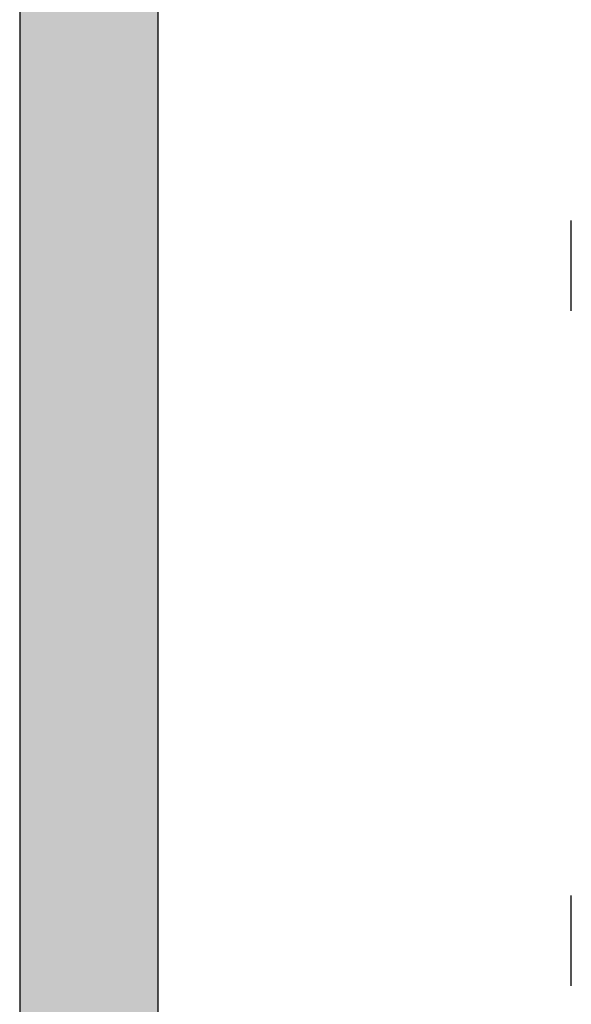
# Model space of a CAD drawing. Header units: metres. Extents: x -1 to 430, y -6 to 34.
# Tile 3 of 15: x 391.15 to 394.14, y 17.49 to 22.83. Entities that reach past the tile are written whole.
import ezdxf

# ---------------------------------------------------------------- set-up
doc = ezdxf.new("R2010")
doc.units = ezdxf.units.M
doc.linetypes.add('CONTINUA', pattern=[0])
doc.layers.add('3D P1 MURS EXISTENTS', color=7, linetype='CONTINUA', lineweight=25)

msp = doc.modelspace()

# ---------------------------------------------------------------- hatches: boundary and pattern name
at = {"layer": '3D P1 MURS EXISTENTS', "linetype": 'CONTINUA', "lineweight": 18, "true_color": 0xa0a0a0, "transparency": 33554687}
msp.add_hatch(color=253, dxfattribs=at).paths.add_polyline_path([(391.1497, 28.3639), (391.1497, 12.8406), (391.8997, 12.8406), (391.8997, 28.3639)])

# ---------------------------------------------------------------- linework, layer by layer
at = {"layer": '3D P1 MURS EXISTENTS', "color": 7, "linetype": 'CONTINUA', "lineweight": 25, "transparency": 33554687}
for p, q in [((391.1497, 28.3639), (391.1497, 12.8406)), ((391.8997, 13.2406), (391.8997, 28.2139)), ((394.1398, 21.2525), (394.1398, 21.7425)), ((394.1398, 17.5925), (394.1398, 18.0825))]:
    msp.add_line(p, q, dxfattribs=at)

doc.saveas('drawing.dxf')
